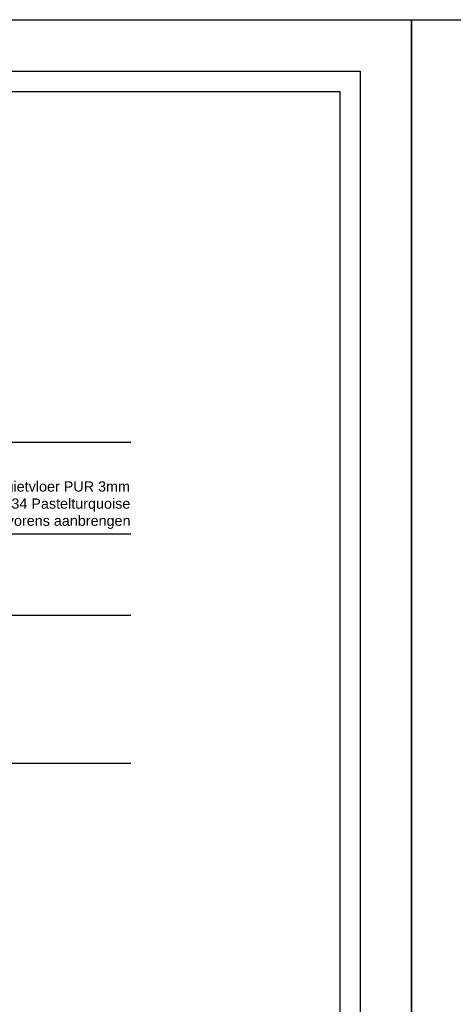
# Model space of a CAD drawing. Header units: metres. Extents: x 135527 to 1530300, y -118103 to -69281.
# Tile 28 of 89: x 152431 to 152853, y -105301 to -104342. Entities that reach past the tile are written whole.
import ezdxf

# ---------------------------------------------------------------- set-up
doc = ezdxf.new("R2010")
doc.units = ezdxf.units.M
doc.header["$LTSCALE"] = 0.1
doc.layers.get('DEFPOINTS').update_dxf_attribs({"color": 6})
doc.layers.add('_03-PROJECTION', color=1, linetype='Continuous')
doc.layers.add('_05text5', color=8, linetype='Continuous')
doc.styles.add('NIO 1_100 klein', font='arial.ttf', dxfattribs={"height": 200})
doc.styles.add('NIO 1_5 klein', font='arial.ttf', dxfattribs={"height": 10})
doc.styles.add('NIOstandard', font='arial.ttf')
doc.dimstyles.new('NIO-5-KLEIN', dxfattribs={"dimtxt": 10, "dimasz": 1, "dimexe": 2, "dimexo": 5, "dimgap": 1, "dimtad": 1, "dimdec": 0, "dimzin": 0, "dimdsep": 46, "dimtxsty": 'NIOstandard', "dimblk1": 'MAATSTR', "dimblk2": 'MAATSTR', "dimsah": 1, "dimcen": 0, "dimdle": 1.5, "dimse1": 1, "dimse2": 1, "dimclrd": 7, "dimclre": 256, "dimclrt": 256, "dimazin": 0, "dimtfac": 1, "dimtdec": 0, "dimtofl": 0, "dimtmove": 1, "dimatfit": 2, "dimldrblk": 'MAATSTR', "dimfxl": 1, "dimtvp": 1, "dimtolj": 1, "dimtzin": 0, "dimarcsym": 0})

# ---------------------------------------------------------------- blocks, each defined once
blk = doc.blocks.new('detailkader')
at = {"layer": 'DEFPOINTS'}
for points in [[(17.7, 1476.55), (2117.7, 1476.55), (2117.7, -8.45), (17.7, -8.45)], [(92.7, 1426.55), (2067.7, 1426.55), (2067.7, 41.55), (92.7, 41.55)], [(112.7, 1406.55), (2047.7, 1406.55), (2047.7, 61.55), (112.7, 61.55)]]:
    blk.add_lwpolyline(points, close=True, dxfattribs=at)
at = {"layer": 'DEFPOINTS', "style": 'NIO 1_100 klein'}
blk.add_attdef('DETAILNUMMER', (110.88, 150.74), '', height=50, dxfattribs=at)
blk = doc.blocks.new('MAATSTR')
at = {"linetype": 'Continuous'}
for p, q in [((0, 5), (0, -5)), ((-4.17, 0), (4.17, 0))]:
    blk.add_line(p, q, dxfattribs=at)
at = {"linetype": 'Continuous', "const_width": 1.5}
blk.add_lwpolyline([(-0.75, 0, 1), (0.75, 0, 1)], format="xyb", close=True, dxfattribs=at)
blk = doc.blocks.new('*U409')
at = {"layer": '_05text5', "ltscale": 50, "extrusion": (-2.64936e-09, -7.05232e-20, 1), "insert": (-2.03, 33.37, 0), "char_height": 10, "attachment_point": 1, "text_direction": (1, 0, 0), "style": 'NIO 1_5 klein'}
blk.add_mtext('\\pi-119.75;gietvloer PUR 3mm\\P\\pi-160.63;RAL 6034 Pastelturquoise\\P\\pi-235.79;naden afplakken alvorens aanbrengen', dxfattribs=at)

msp = doc.modelspace()

# ---------------------------------------------------------------- block references
at = {"layer": '_03-PROJECTION'}
msp.add_blockref('*U409', (152539.45, -104825.23), dxfattribs=at)
at = {"layer": 'DEFPOINTS'}
for p in [(150695.13, -105818.58), (152795.13, -105818.58)]:
    msp.add_blockref('detailkader', p, dxfattribs=at)

# ---------------------------------------------------------------- leaders
at = {"layer": '_03-PROJECTION'}
for points in [[(151762.53, -104753.82), (152018.42, -104753.82), (152539.45, -104753.82)], [(151926.52, -104928.48), (152064.61, -104842.89), (152539.45, -104842.89)], [(152155.77, -104953.22), (152183.77, -104922.17), (152539.45, -104922.17)], [(152155.77, -105066.62), (152183.77, -105066.62), (152539.45, -105066.62)]]:
    msp.add_leader(points, dimstyle='NIO-5-KLEIN', override={"dimasz": 5, "dimldrblk": 'Dot'}, dxfattribs=at)

doc.saveas('drawing.dxf')
